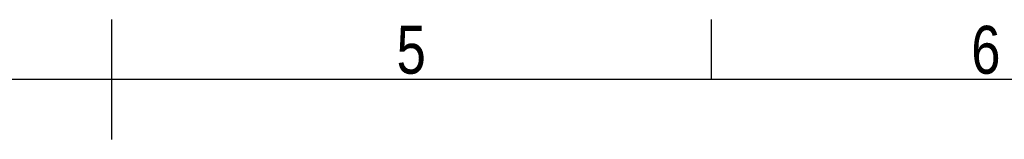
# Model space of a CAD drawing. Header units: millimetres. Extents: x 0 to 420, y 0 to 297.
# Tile 50 of 102: x 202 to 287, y 287 to 297. Entities that reach past the tile are written whole.
import ezdxf

# ---------------------------------------------------------------- set-up
doc = ezdxf.new("R2010")
doc.units = ezdxf.units.MM
doc.layers.add('CARTIGLIO', color=140, linetype='Continuous')
doc.styles.add('SLDTEXTSTYLE2', font='TXT', dxfattribs={"width": 0.821468})

msp = doc.modelspace()

# ---------------------------------------------------------------- linework, layer by layer
at = {"layer": 'CARTIGLIO', "linetype": 'Continuous'}
for p, q in [((210.00376, 286.64835), (210.00376, 296.99679)), ((261.74592, 291.82257), (261.74592, 296.99679)), ((414.8274, 291.82257), (5.18012, 291.82257))]:
    msp.add_line(p, q, dxfattribs=at)

# ---------------------------------------------------------------- texts
at = {"layer": 'CARTIGLIO', "char_height": 4.13937, "attachment_point": 2, "style": 'SLDTEXTSTYLE2'}
for s, insert in [('5', (235.83118, 296.46286)), ('6', (285.42834, 296.46286))]:
    msp.add_mtext(s, dxfattribs=dict(at, insert=insert))

doc.saveas('drawing.dxf')
